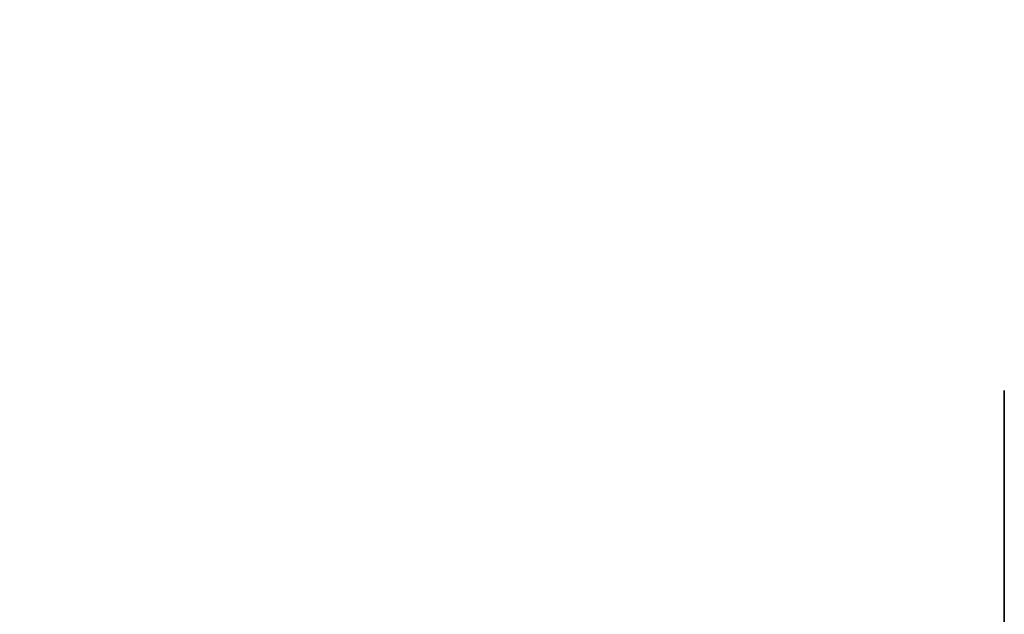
# Model space of a CAD drawing. Header units: millimetres. Extents: x 0 to 7128, y 0 to 5040.
# Tile 133 of 184: x 2258 to 2422, y 4011 to 4110. Entities that reach past the tile are written whole.
import ezdxf

# ---------------------------------------------------------------- set-up
doc = ezdxf.new("R2010")
doc.units = ezdxf.units.MM
doc.header["$LTSCALE"] = 12
doc.layers.add('Quote(ISO)', color=7, linetype='Continuous', lineweight=25, true_color=0x80ff00)
doc.layers.add('Spigoli visibili(ISO)', color=7, linetype='Continuous', lineweight=35)
doc.styles.add('Corrente-BSI', font='arial.ttf')
doc.dimstyles.new('DEFAULT-ISO', dxfattribs={"dimscale": 12, "dimtxt": 3.5, "dimasz": 2.5, "dimexe": 1, "dimexo": 1, "dimgap": 0.762, "dimtad": 1, "dimtoh": 1, "dimrnd": 1e-08, "dimtxsty": 'Corrente-BSI', "dimcen": 0.09, "dimdle": 10, "dimclrd": 7, "dimclre": 7, "dimclrt": 7, "dimazin": 2, "dimtfac": 0.571429, "dimtmove": 0, "dimatfit": 3, "dimfxl": 1, "dimtolj": 1, "dimlwd": 5, "dimlwe": 5, "dimarcsym": 0})

# ---------------------------------------------------------------- blocks, each defined once
blk = doc.blocks.new('*D41')
at = {"layer": 'Defpoints', "color": 0, "linetype": 'Continuous', "transparency": 16777216}
for p in [(2528.22, 4576.75), (1422.05, 4196.28), (2528.22, 3952.75)]:
    blk.add_point(p, dxfattribs=at)
at = {"layer": 'Quote(ISO)', "color": 7, "linetype": 'Continuous', "lineweight": 5, "transparency": 16777216}
for p, q in [((1422.05, 4208.28), (1422.05, 4588.75)), ((2528.22, 3964.75), (2528.22, 4588.75)), ((1452.05, 4576.75), (2498.22, 4576.75))]:
    blk.add_line(p, q, dxfattribs=at)
at = {"layer": 'Quote(ISO)', "color": 7, "linetype": 'Continuous', "transparency": 16777216}
for points in [[(1452.05, 4581.75), (1452.05, 4571.75), (1422.05, 4576.75)], [(2498.22, 4581.75), (2498.22, 4571.75), (2528.22, 4576.75)]]:
    blk.add_solid(points, dxfattribs=at)
at = {"layer": 'Quote(ISO)', "color": 7, "linetype": 'Continuous', "lineweight": 9, "transparency": 16777216, "insert": (1975.13, 4648.52), "char_height": 42, "attachment_point": 5, "style": 'Corrente-BSI'}
blk.add_mtext('\\A1; \\fArial|b0|i0;2500mm\\P\\fArial|b0|i0;Room to be left for Sprayheads extraction', dxfattribs=at)

msp = doc.modelspace()

# ---------------------------------------------------------------- linework, layer by layer
at = {"layer": 'Spigoli visibili(ISO)'}
msp.add_line((2422.047, 3875.275), (2422.047, 4048.033), dxfattribs=at)

# ---------------------------------------------------------------- dimensions: what is measured, and where the dimension line sits
at = {"layer": 'Quote(ISO)', "color": 7, "linetype": 'Continuous', "lineweight": 9}
dim = msp.add_linear_dim(base=(2528.216, 4576.753), p1=(1422.047, 4196.283), p2=(2528.216, 3952.753), angle=180, text=' \\fArial|b0|i0;2500mm\\P\\fArial|b0|i0;Room to be left for Sprayheads extraction', dimstyle='DEFAULT-ISO', override={"dimgap": 0.762, "dimtoh": 0, "dimdec": 0, "dimlfac": 2, "dimtol": 0, "dimlim": 0, "dimtp": 0, "dimtm": 0, "dimtdec": 0, "dimtofl": 0, "dimatfit": 1}, dxfattribs=at)
dim.commit()
dim.dimension.update_dxf_attribs({"geometry": '*D41', "text_midpoint": (1975.131, 4576.753), "dimtype": 160})

doc.saveas('drawing.dxf')
